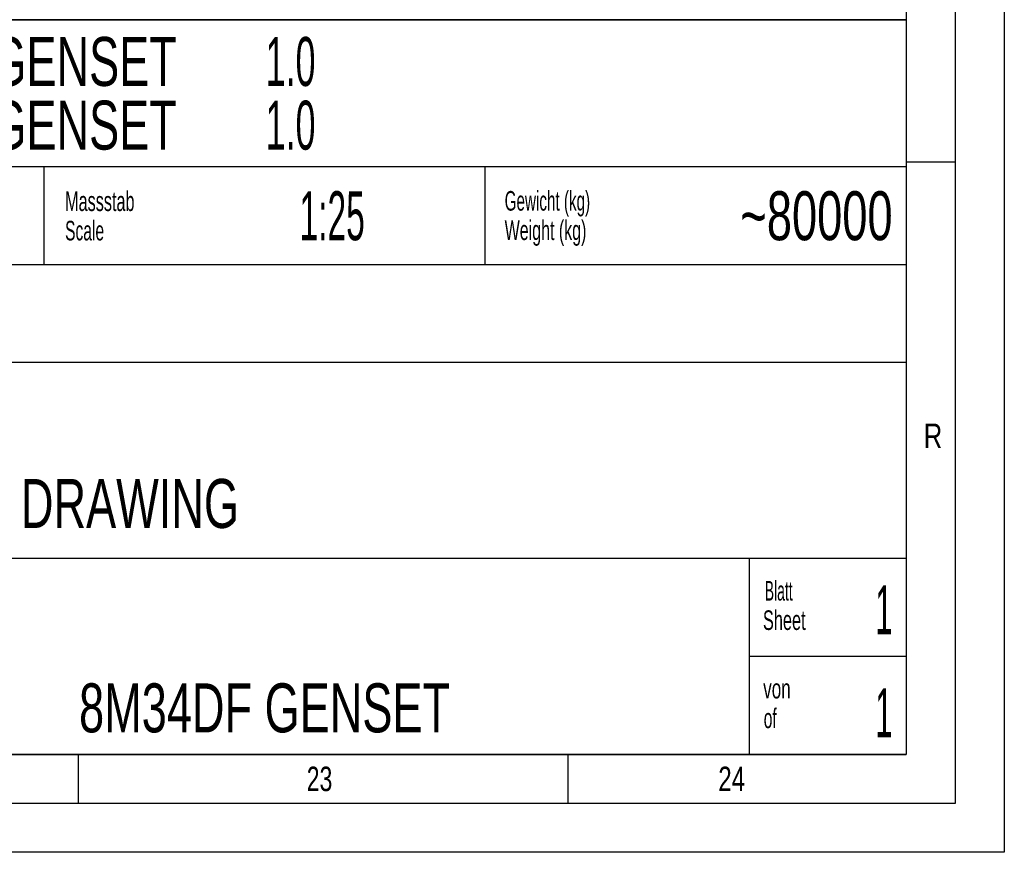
# Model space of a CAD drawing. Header units: millimetres. Extents: x 0 to 1189, y 0 to 841.
# Tile 161 of 217: x 1089 to 1189, y 0 to 85. Entities that reach past the tile are written whole.
import ezdxf
from ezdxf.enums import TextEntityAlignment as Align

# ---------------------------------------------------------------- set-up
doc = ezdxf.new("R2010")
doc.units = ezdxf.units.MM
doc.header["$LTSCALE"] = 65.395
doc.layers.get('0').update_dxf_attribs({"linetype": 'CONTINUOUS'})
doc.styles.get("Standard").update_dxf_attribs({"font": 'txt', "width": 0.6})
doc.styles.add('TEXTSTYLE_2', font='txt')
doc.styles.add('TEXTSTYLE_3', font='txt', dxfattribs={"width": 0.8})

# ---------------------------------------------------------------- blocks, each defined once
blk = doc.blocks.new('*T2300')
at = {"color": 5, "linetype": 'Continuous'}
for p, q in [((0, 0), (187, 0)), ((0, 0), (0, -75)), ((187, 0), (187, -75)), ((0, -75), (187, -75))]:
    blk.add_line(p, q, dxfattribs=at)
at = {"color": 2, "linetype": 'Continuous', "style": 'TEXTSTYLE_3'}
for s, width, p in [('8M34DF_GENSET', 0.688645, (73.4, -6.75)), ('1.0', 0.547619, (121.61, -6.75)), ('8M34DF_GENSET', 0.688645, (73.4, -13.25)), ('1.0', 0.547619, (121.61, -13.25))]:
    blk.add_text(s, height=5, dxfattribs=dict(at, width=width)).set_placement(p)
for s, width, p in [('W882', 0.833333, (81.68, -22.5)), ('1:25', 0.511905, (128.4, -22.5)), ('-', 0.619048, (11, -72.75))]:
    blk.add_text(s, height=5, dxfattribs=dict(at, width=width)).set_placement(p, align=Align.CENTER)
for s, width, p in [('~80000', 0.690476, (185.6, -22.5)), ('1', 0.47619, (185.6, -62.75)), ('1', 0.47619, (185.6, -73.25))]:
    blk.add_text(s, height=5, dxfattribs=dict(at, width=width)).set_placement(p, align=Align.RIGHT)
at = {"color": 5, "linetype": 'Continuous', "width": 0.761905}
blk.add_text('mK', height=2, dxfattribs=at).set_placement((45.07, -31), align=Align.CENTER)
at = {"color": 7, "linetype": 'Continuous', "style": 'TEXTSTYLE_3'}
for s, width, p in [('Aggregat - Einbauzeichnung', 0.604396, (23.4, -43.12)), ('DIESEL GEN SET INSTALLATION DRAWING', 0.689116, (23.4, -51.88))]:
    blk.add_text(s, height=5, dxfattribs=dict(at, width=width)).set_placement(p)
at = {"color": 7, "linetype": 'Continuous', "style": 'TEXTSTYLE_3', "width": 0.688645}
blk.add_text('8M34DF GENSET', height=5, dxfattribs=at).set_placement((121.5, -72.75), align=Align.CENTER)

msp = doc.modelspace()

# ---------------------------------------------------------------- linework, layer by layer
at = {"color": 5, "linetype": 'Continuous'}
for p, q in [((1189, 841), (1189, 0)), ((1179, 831), (1179, 10)), ((1179, 70.5), (1184, 70.5)), ((1179, 10), (10, 10)), ((1094.5, 5), (1094.5, 10)), ((1144.5, 5), (1144.5, 10)), ((1189, 0), (0, 0))]:
    msp.add_line(p, q, dxfattribs=at)
at = {"color": 6, "linetype": 'Continuous'}
for p, q in [((1184, 836), (1184, 5)), ((1179, 85), (992, 85)), ((1179, 70), (992, 70)), ((1184, 5), (5, 5))]:
    msp.add_line(p, q, dxfattribs=at)
at = {"color": 7, "linetype": 'Continuous'}
for p, q in [((1091, 60), (1091, 70)), ((1136, 60), (1136, 70)), ((1179, 60), (1046, 60)), ((1179, 50), (992, 50)), ((1179, 30), (992, 30)), ((1163, 10), (1163, 30)), ((1179, 20), (1163, 19.99784))]:
    msp.add_line(p, q, dxfattribs=at)

# ---------------------------------------------------------------- block references
msp.add_blockref('*T2300', (992, 85))

# ---------------------------------------------------------------- texts
at = {"color": 5, "linetype": 'Continuous'}
for s, height, style, width, p in [('Massstab', 2, 'TEXTSTYLE_3', 0.619048, (1093.1414, 65.47636)), ('Gewicht (kg)', 2, 'TEXTSTYLE_3', 0.581349, (1138.00443, 65.51831)), ('Scale', 2, 'TEXTSTYLE_3', 0.595238, (1093.1414, 62.47636)), ('Weight (kg)', 2, 'TEXTSTYLE_3', 0.61039, (1138.00443, 62.51831)), ('R', 2.50001, 'TEXTSTYLE_2', 0.785714, (1180.77091, 41.271)), ('Blatt', 2, 'TEXTSTYLE_3', 0.533333, (1164.54782, 25.70337)), ('Sheet', 2, 'TEXTSTYLE_3', 0.62381, (1164.36447, 22.70337)), ('von', 2, 'TEXTSTYLE_3', 0.650794, (1164.39227, 15.71354)), ('of', 2, 'TEXTSTYLE_3', 0.595238, (1164.44465, 12.68735)), ('23', 2.50001, 'TEXTSTYLE_2', 0.702381, (1117.806, 6.248)), ('24', 2.50001, 'TEXTSTYLE_2', 0.738095, (1159.806, 6.248))]:
    msp.add_text(s, height=height, dxfattribs=dict(at, style=style, width=width)).set_placement(p)

doc.saveas('drawing.dxf')
